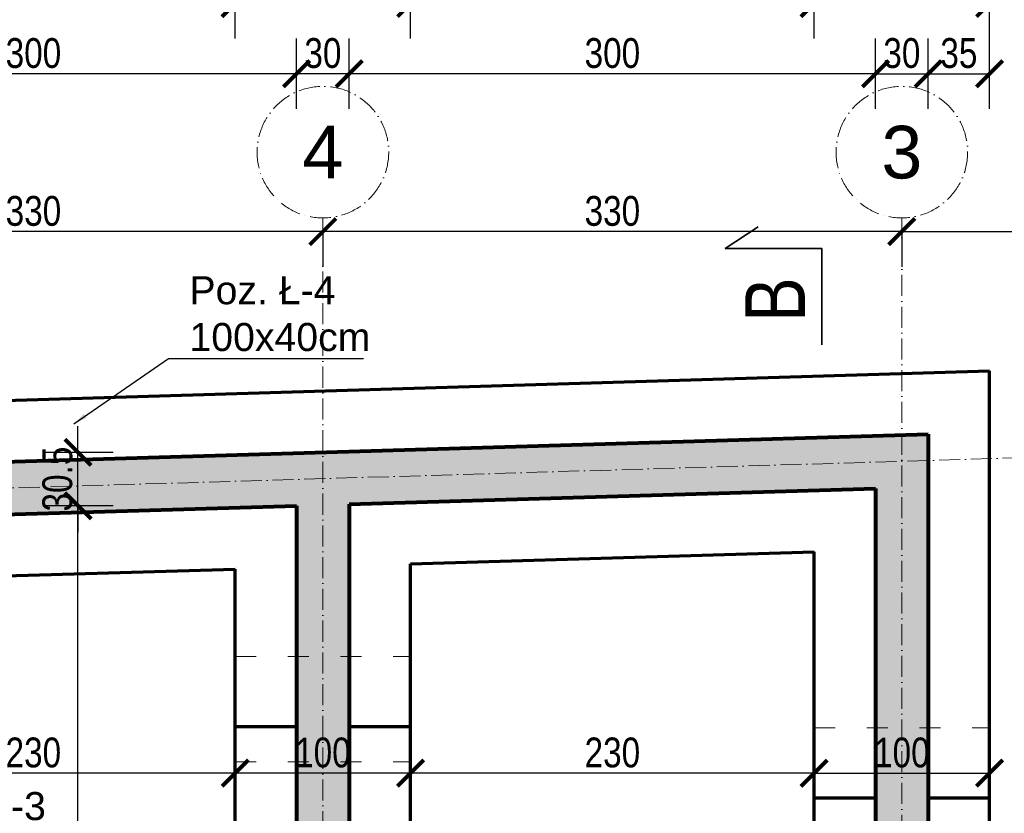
# Model space of a CAD drawing. Header units: inches. Extents: x 201967 to 338763, y -32705 to 30884.
# Tile 191 of 236: x 319461 to 320023, y 16731 to 17184. Entities that reach past the tile are written whole.
import ezdxf
from ezdxf.enums import TextEntityAlignment as Align

# ---------------------------------------------------------------- set-up
doc = ezdxf.new("R2010")
doc.units = ezdxf.units.IN
doc.header["$MEASUREMENT"] = 0
doc.linetypes.add('ACAD_ISO03W100', pattern=[30, 12, -18])
doc.linetypes.add('ACAD_ISO10W100', pattern=[18, 12, -3, 0, -3])
for name, color, linetype, lineweight in [('01 a KONSTRUKCJA żelbet', 94, 'Continuous', 80), ('01 c KONSTRUKCJA ławy', 45, 'Continuous', 70), ('01h3 KONSTRUKCJA pozycje słupy', 252, 'Continuous', 13), ('11 OSIE ściany', 2, 'ACAD_ISO10W100', 5), ('12 PRZERYWANE 1', 73, 'ACAD_ISO03W100', 9), ('20 KRESKOWANIE ścian', 63, 'Continuous', 5), ('90 WYMIAR', 155, 'Continuous', 9), ('91 PRZEKROJE', 7, 'Continuous', 35)]:
    doc.layers.add(name, color=color, linetype=linetype, lineweight=lineweight)
doc.styles.add('100 arial', font='arial.ttf', dxfattribs={"width": 0.8, "height": 17})
doc.styles.add('arialcce', font='arial.ttf')
doc.styles.add('OPIS', font='arial.ttf')
doc.styles.add('RomanS', font='romans.shx')
doc.dimstyles.new('100', dxfattribs={"dimscale": 10, "dimtxt": 17, "dimasz": 1.5, "dimexe": 2, "dimexo": 2, "dimgap": 0.3, "dimtad": 1, "dimdec": 1, "dimrnd": 0.5, "dimdsep": 46, "dimtxsty": '100 arial', "dimblk": 'ARCHTICK', "dimcen": 10, "dimclrd": 256, "dimclre": 256, "dimclrt": 256, "dimadec": 0, "dimazin": 0, "dimtfac": 1, "dimtdec": 1, "dimtix": 1, "dimtmove": 1, "dimatfit": 3, "dimfxl": 2, "dimfxlon": 1, "dimtolj": 1, "dimarcsym": 0})
doc.dimstyles.new('DIM100txt12', dxfattribs={"dimtxt": 12, "dimasz": 1.05, "dimexe": 0, "dimexo": 8, "dimgap": 4, "dimtad": 1, "dimdec": 7, "dimrnd": 0.5, "dimdsep": 46, "dimtxsty": 'RomanS', "dimblk1": 'DIM', "dimblk2": 'DIM', "dimsah": 1, "dimcen": 0.09, "dimse1": 1, "dimse2": 1, "dimclrt": 256, "dimadec": 1, "dimazin": 0, "dimtfac": 1, "dimtdec": 7, "dimtix": 1, "dimtofl": 0, "dimtmove": 2, "dimatfit": 3, "dimfxl": 1, "dimtolj": 1, "dimtzin": 0, "dimarcsym": 0})

# ---------------------------------------------------------------- blocks, each defined once
blk = doc.blocks.new('_ARCHTICK')
at = {"color": 0, "linetype": 'ByBlock', "const_width": 0.15}
blk.add_lwpolyline([(-0.5, -0.5), (0.5, 0.5)], dxfattribs=at)
blk = doc.blocks.new('*D1182')
at = {"layer": '90 WYMIAR', "lineweight": -2, "transparency": 16777216}
for p, q in [((319634.12, 17062.84), (319634.12, 17042.84)), ((319964.12, 17062.84), (319634.12, 17062.84)), ((319964.12, 17062.84), (319964.12, 17042.84))]:
    blk.add_line(p, q, dxfattribs=at)
at = {"layer": 'Defpoints', "color": 0, "transparency": 16777216}
for p in [(319634.12, 17070.65), (319964.12, 17070.65), (319634.12, 17062.84)]:
    blk.add_point(p, dxfattribs=at)
at = {"layer": '90 WYMIAR', "lineweight": -2, "transparency": 16777216, "xscale": 15, "yscale": 15, "zscale": 15, "rotation": 180}
blk.add_blockref('_ARCHTICK', (319634.12, 17062.84), dxfattribs=at)
at = {"layer": '90 WYMIAR', "lineweight": -2, "transparency": 16777216, "xscale": 15, "yscale": 15, "zscale": 15}
blk.add_blockref('_ARCHTICK', (319964.12, 17062.84), dxfattribs=at)
at = {"layer": '90 WYMIAR', "transparency": 16777216, "insert": (319799.12, 17074.53), "char_height": 17, "attachment_point": 5, "style": '100 arial'}
blk.add_mtext('\\A1;330', dxfattribs=at)
blk = doc.blocks.new('*D1183')
at = {"layer": '90 WYMIAR', "lineweight": -2, "transparency": 16777216}
for p, q in [((319304.12, 17062.84), (319304.12, 17042.84)), ((319634.12, 17062.84), (319304.12, 17062.84)), ((319634.12, 17062.84), (319634.12, 17042.84))]:
    blk.add_line(p, q, dxfattribs=at)
at = {"layer": 'Defpoints', "color": 0, "transparency": 16777216}
for p in [(319304.12, 17070.65), (319634.12, 17070.65), (319304.12, 17062.84)]:
    blk.add_point(p, dxfattribs=at)
at = {"layer": '90 WYMIAR', "lineweight": -2, "transparency": 16777216, "xscale": 15, "yscale": 15, "zscale": 15, "rotation": 180}
blk.add_blockref('_ARCHTICK', (319304.12, 17062.84), dxfattribs=at)
at = {"layer": '90 WYMIAR', "lineweight": -2, "transparency": 16777216, "xscale": 15, "yscale": 15, "zscale": 15}
blk.add_blockref('_ARCHTICK', (319634.12, 17062.84), dxfattribs=at)
at = {"layer": '90 WYMIAR', "transparency": 16777216, "insert": (319469.12, 17074.53), "char_height": 17, "attachment_point": 5, "style": '100 arial'}
blk.add_mtext('\\A1;330', dxfattribs=at)
blk = doc.blocks.new('1 osie 1 część BPPZ')
at = {"layer": '11 OSIE ściany'}
for p, q in [((-1337.4, -530), (-1337.4, 870)), ((-1007.4, -170), (-1007.4, 870)), ((-2017.4, 700.95), (-907.4, 734.24))]:
    blk.add_line(p, q, dxfattribs=at)
for centre in [(-1337.4, 907.5), (-1007.4, 907.5)]:
    blk.add_circle(centre, 37.5, dxfattribs=at)
at = {"layer": '11 OSIE ściany', "style": 'arialcce'}
for s, p in [('4', (-1337.4, 907.5)), ('3', (-1007.4, 907.5))]:
    blk.add_text(s, height=30, dxfattribs=at).set_placement(p, align=Align.MIDDLE_CENTER)
blk = doc.blocks.new('1 przekroje jagielońska')
at = {"layer": '91 PRZEKROJE'}
blk.add_lwpolyline([(-2172.08, 797.65), (-2172.08, 852.65), (-2227.08, 852.65), (-2208.24, 864.95)], dxfattribs=at)
at = {"layer": '91 PRZEKROJE', "color": 2, "insert": (-2215.64, 810.8), "char_height": 34, "attachment_point": 1, "rotation": 90, "style": '100 arial'}
blk.add_mtext_dynamic_manual_height_columns('B', width=64.0782, gutter_width=85, heights=[0], dxfattribs=at)
blk = doc.blocks.new('DIM')
for p, q in [((0, -13), (0, 13)), ((8, 0), (-8, 0))]:
    blk.add_line(p, q)
at = {"const_width": 1.714}
blk.add_lwpolyline([(5.714, 5.714), (-5.714, -5.714)], dxfattribs=at)
blk = doc.blocks.new('*D1232')
at = {"layer": '90 WYMIAR', "lineweight": -2, "transparency": 16777216}
for p, q in [((319634.12, 17062.84), (319634.12, 17042.84)), ((319964.12, 17062.84), (319634.12, 17062.84)), ((319964.12, 17062.84), (319964.12, 17042.84))]:
    blk.add_line(p, q, dxfattribs=at)
at = {"layer": 'Defpoints', "color": 0, "transparency": 16777216}
for p in [(319634.12, 17070.65), (319964.12, 17070.65), (319634.12, 17062.84)]:
    blk.add_point(p, dxfattribs=at)
at = {"layer": '90 WYMIAR', "lineweight": -2, "transparency": 16777216, "xscale": 15, "yscale": 15, "zscale": 15, "rotation": 180}
blk.add_blockref('_ARCHTICK', (319634.12, 17062.84), dxfattribs=at)
at = {"layer": '90 WYMIAR', "lineweight": -2, "transparency": 16777216, "xscale": 15, "yscale": 15, "zscale": 15}
blk.add_blockref('_ARCHTICK', (319964.12, 17062.84), dxfattribs=at)
at = {"layer": '90 WYMIAR', "transparency": 16777216, "insert": (319799.12, 17074.53), "char_height": 17, "attachment_point": 5, "style": '100 arial'}
blk.add_mtext('\\A1;330', dxfattribs=at)
blk = doc.blocks.new('*D1233')
at = {"layer": '90 WYMIAR', "lineweight": -2, "transparency": 16777216}
for p, q in [((319304.12, 17062.84), (319304.12, 17042.84)), ((319634.12, 17062.84), (319304.12, 17062.84)), ((319634.12, 17062.84), (319634.12, 17042.84))]:
    blk.add_line(p, q, dxfattribs=at)
at = {"layer": 'Defpoints', "color": 0, "transparency": 16777216}
for p in [(319304.12, 17070.65), (319634.12, 17070.65), (319304.12, 17062.84)]:
    blk.add_point(p, dxfattribs=at)
at = {"layer": '90 WYMIAR', "lineweight": -2, "transparency": 16777216, "xscale": 15, "yscale": 15, "zscale": 15, "rotation": 180}
blk.add_blockref('_ARCHTICK', (319304.12, 17062.84), dxfattribs=at)
at = {"layer": '90 WYMIAR', "lineweight": -2, "transparency": 16777216, "xscale": 15, "yscale": 15, "zscale": 15}
blk.add_blockref('_ARCHTICK', (319634.12, 17062.84), dxfattribs=at)
at = {"layer": '90 WYMIAR', "transparency": 16777216, "insert": (319469.12, 17074.53), "char_height": 17, "attachment_point": 5, "style": '100 arial'}
blk.add_mtext('\\A1;330', dxfattribs=at)
blk = doc.blocks.new('*D1231')
at = {"layer": '90 WYMIAR', "lineweight": -2, "transparency": 16777216}
for p, q in [((320971.52, 17042.84), (320971.52, 17082.84)), ((319964.12, 17062.84), (319964.12, 17042.84)), ((319964.12, 17062.84), (320971.52, 17062.84))]:
    blk.add_line(p, q, dxfattribs=at)
at = {"layer": 'Defpoints', "color": 0, "transparency": 16777216}
for p in [(319964.12, 17070.65), (320971.52, 17062.84), (320971.52, 16300.65)]:
    blk.add_point(p, dxfattribs=at)
at = {"layer": '90 WYMIAR', "lineweight": -2, "transparency": 16777216, "xscale": 15, "yscale": 15, "zscale": 15, "rotation": 180}
blk.add_blockref('_ARCHTICK', (319964.12, 17062.84), dxfattribs=at)
at = {"layer": '90 WYMIAR', "lineweight": -2, "transparency": 16777216, "xscale": 15, "yscale": 15, "zscale": 15}
blk.add_blockref('_ARCHTICK', (320971.52, 17062.84), dxfattribs=at)
at = {"layer": '90 WYMIAR', "transparency": 16777216, "insert": (320467.82, 17074.52), "char_height": 17, "attachment_point": 5, "style": '100 arial'}
blk.add_mtext('\\A1;1007.5', dxfattribs=at)
blk = doc.blocks.new('*D1242')
at = {"layer": '90 WYMIAR', "lineweight": -2, "transparency": 16777216}
for p, q in [((322365.52, 16931.89), (322405.52, 16931.89)), ((322385.52, 16430.65), (322385.52, 16931.89)), ((322365.52, 16430.65), (322405.52, 16430.65))]:
    blk.add_line(p, q, dxfattribs=at)
at = {"layer": 'Defpoints', "color": 0, "transparency": 16777216}
for p in [(319964.12, 16931.89), (322385.52, 16931.89), (320064.12, 16430.65)]:
    blk.add_point(p, dxfattribs=at)
at = {"layer": '90 WYMIAR', "lineweight": -2, "transparency": 16777216, "xscale": 15, "yscale": 15, "zscale": 15}
for p, rotation in [((322385.52, 16931.89), 90), ((322385.52, 16430.65), 270)]:
    blk.add_blockref('_ARCHTICK', p, dxfattribs=dict(at, rotation=rotation))
at = {"layer": '90 WYMIAR', "transparency": 16777216, "insert": (322373.84, 16681.27), "char_height": 17, "attachment_point": 5, "rotation": 90, "style": '100 arial'}
blk.add_mtext('\\A1;501', dxfattribs=at)
blk = doc.blocks.new('*D1310')
at = {"layer": '90 WYMIAR', "lineweight": -2, "transparency": 16777216}
for p, q in [((319914.12, 16774.12), (319914.12, 16734.12)), ((320014.12, 16774.12), (320014.12, 16734.12)), ((319914.12, 16754.12), (320014.12, 16754.12))]:
    blk.add_line(p, q, dxfattribs=at)
at = {"layer": 'Defpoints', "color": 0, "transparency": 16777216}
for p in [(319914.12, 16880.37), (320014.12, 16880.37), (320014.12, 16754.12)]:
    blk.add_point(p, dxfattribs=at)
at = {"layer": '90 WYMIAR', "lineweight": -2, "transparency": 16777216, "xscale": 15, "yscale": 15, "zscale": 15, "rotation": 180}
blk.add_blockref('_ARCHTICK', (319914.12, 16754.12), dxfattribs=at)
at = {"layer": '90 WYMIAR', "lineweight": -2, "transparency": 16777216, "xscale": 15, "yscale": 15, "zscale": 15}
blk.add_blockref('_ARCHTICK', (320014.12, 16754.12), dxfattribs=at)
at = {"layer": '90 WYMIAR', "transparency": 16777216, "insert": (319964.12, 16765.8), "char_height": 17, "attachment_point": 5, "style": '100 arial'}
blk.add_mtext('\\A1;100', dxfattribs=at)
blk = doc.blocks.new('*D1311')
at = {"layer": '90 WYMIAR', "lineweight": -2, "transparency": 16777216}
for p, q in [((319684.12, 16774.12), (319684.12, 16734.12)), ((319914.12, 16774.12), (319914.12, 16734.12)), ((319914.12, 16754.12), (319684.12, 16754.12))]:
    blk.add_line(p, q, dxfattribs=at)
at = {"layer": 'Defpoints', "color": 0, "transparency": 16777216}
for p in [(319914.12, 16880.37), (319684.12, 16873.47), (319684.12, 16754.12)]:
    blk.add_point(p, dxfattribs=at)
at = {"layer": '90 WYMIAR', "lineweight": -2, "transparency": 16777216, "xscale": 15, "yscale": 15, "zscale": 15, "rotation": 180}
blk.add_blockref('_ARCHTICK', (319684.12, 16754.12), dxfattribs=at)
at = {"layer": '90 WYMIAR', "lineweight": -2, "transparency": 16777216, "xscale": 15, "yscale": 15, "zscale": 15}
blk.add_blockref('_ARCHTICK', (319914.12, 16754.12), dxfattribs=at)
at = {"layer": '90 WYMIAR', "transparency": 16777216, "insert": (319799.12, 16765.8), "char_height": 17, "attachment_point": 5, "style": '100 arial'}
blk.add_mtext('\\A1;230', dxfattribs=at)
blk = doc.blocks.new('*D1312')
at = {"layer": '90 WYMIAR', "lineweight": -2, "transparency": 16777216}
for p, q in [((319584.12, 16774.12), (319584.12, 16734.12)), ((319684.12, 16774.12), (319684.12, 16734.12)), ((319684.12, 16754.12), (319584.12, 16754.12))]:
    blk.add_line(p, q, dxfattribs=at)
at = {"layer": 'Defpoints', "color": 0, "transparency": 16777216}
for p in [(319684.12, 16873.47), (319584.12, 16870.47), (319584.12, 16754.12)]:
    blk.add_point(p, dxfattribs=at)
at = {"layer": '90 WYMIAR', "lineweight": -2, "transparency": 16777216, "xscale": 15, "yscale": 15, "zscale": 15, "rotation": 180}
blk.add_blockref('_ARCHTICK', (319584.12, 16754.12), dxfattribs=at)
at = {"layer": '90 WYMIAR', "lineweight": -2, "transparency": 16777216, "xscale": 15, "yscale": 15, "zscale": 15}
blk.add_blockref('_ARCHTICK', (319684.12, 16754.12), dxfattribs=at)
at = {"layer": '90 WYMIAR', "transparency": 16777216, "insert": (319634.12, 16765.8), "char_height": 17, "attachment_point": 5, "style": '100 arial'}
blk.add_mtext('\\A1;100', dxfattribs=at)
blk = doc.blocks.new('*D1313')
at = {"layer": '90 WYMIAR', "lineweight": -2, "transparency": 16777216}
for p, q in [((319354.02, 16774.12), (319354.02, 16734.12)), ((319584.12, 16774.12), (319584.12, 16734.12)), ((319584.12, 16754.12), (319354.02, 16754.12))]:
    blk.add_line(p, q, dxfattribs=at)
at = {"layer": 'Defpoints', "color": 0, "transparency": 16777216}
for p in [(319584.12, 16870.47), (319354.02, 16863.57), (319354.02, 16754.12)]:
    blk.add_point(p, dxfattribs=at)
at = {"layer": '90 WYMIAR', "lineweight": -2, "transparency": 16777216, "xscale": 15, "yscale": 15, "zscale": 15, "rotation": 180}
blk.add_blockref('_ARCHTICK', (319354.02, 16754.12), dxfattribs=at)
at = {"layer": '90 WYMIAR', "lineweight": -2, "transparency": 16777216, "xscale": 15, "yscale": 15, "zscale": 15}
blk.add_blockref('_ARCHTICK', (319584.12, 16754.12), dxfattribs=at)
at = {"layer": '90 WYMIAR', "transparency": 16777216, "insert": (319469.07, 16765.8), "char_height": 17, "attachment_point": 5, "style": '100 arial'}
blk.add_mtext('\\A1;230', dxfattribs=at)
blk = doc.blocks.new('*D1413')
at = {"layer": '90 WYMIAR', "lineweight": -2, "transparency": 16777216}
for p, q in [((320471.75, 16983.41), (320511.75, 16983.41)), ((320491.75, 16983.41), (320491.75, 16880.37)), ((320471.75, 16880.37), (320511.75, 16880.37))]:
    blk.add_line(p, q, dxfattribs=at)
at = {"layer": 'Defpoints', "color": 0, "transparency": 16777216}
for p in [(320014.12, 16983.41), (319914.12, 16880.37), (320491.75, 16880.37)]:
    blk.add_point(p, dxfattribs=at)
at = {"layer": '90 WYMIAR', "lineweight": -2, "transparency": 16777216, "xscale": 15, "yscale": 15, "zscale": 15}
for p, rotation in [((320491.75, 16983.41), 90), ((320491.75, 16880.37), 270)]:
    blk.add_blockref('_ARCHTICK', p, dxfattribs=dict(at, rotation=rotation))
at = {"layer": '90 WYMIAR', "transparency": 16777216, "insert": (320480.06, 16931.89), "char_height": 17, "attachment_point": 5, "rotation": 90, "style": '100 arial'}
blk.add_mtext('\\A1;103', dxfattribs=at)
blk = doc.blocks.new('*D1414')
at = {"layer": '90 WYMIAR', "lineweight": -2, "transparency": 16777216}
for p, q in [((320471.75, 16880.37), (320511.75, 16880.37)), ((320491.75, 16880.37), (320491.75, 16360.05)), ((320471.75, 16360.05), (320511.75, 16360.05))]:
    blk.add_line(p, q, dxfattribs=at)
at = {"layer": 'Defpoints', "color": 0, "transparency": 16777216}
for p in [(319914.12, 16880.37), (319914.12, 16360.05), (320491.75, 16360.05)]:
    blk.add_point(p, dxfattribs=at)
at = {"layer": '90 WYMIAR', "lineweight": -2, "transparency": 16777216, "xscale": 15, "yscale": 15, "zscale": 15}
for p, rotation in [((320491.75, 16880.37), 90), ((320491.75, 16360.05), 270)]:
    blk.add_blockref('_ARCHTICK', p, dxfattribs=dict(at, rotation=rotation))
at = {"layer": '90 WYMIAR', "transparency": 16777216, "insert": (320480.07, 16620.21), "char_height": 17, "attachment_point": 5, "rotation": 90, "style": '100 arial'}
blk.add_mtext('\\A1;520.5', dxfattribs=at)
blk = doc.blocks.new('*D1422')
at = {"layer": '90 WYMIAR', "lineweight": -2, "transparency": 16777216}
for p, q in [((319354.02, 17172.84), (319354.02, 17212.84)), ((319584.12, 17172.84), (319584.12, 17212.84)), ((319354.02, 17192.84), (319584.12, 17192.84))]:
    blk.add_line(p, q, dxfattribs=at)
at = {"layer": 'Defpoints', "color": 0, "transparency": 16777216}
for p in [(319584.12, 17192.84), (319584.12, 16870.47), (319354.02, 16863.57)]:
    blk.add_point(p, dxfattribs=at)
at = {"layer": '90 WYMIAR', "lineweight": -2, "transparency": 16777216, "xscale": 15, "yscale": 15, "zscale": 15, "rotation": 180}
blk.add_blockref('_ARCHTICK', (319354.02, 17192.84), dxfattribs=at)
at = {"layer": '90 WYMIAR', "lineweight": -2, "transparency": 16777216, "xscale": 15, "yscale": 15, "zscale": 15}
blk.add_blockref('_ARCHTICK', (319584.12, 17192.84), dxfattribs=at)
at = {"layer": '90 WYMIAR', "transparency": 16777216, "insert": (319469.07, 17204.53), "char_height": 17, "attachment_point": 5, "style": '100 arial'}
blk.add_mtext('\\A1;230', dxfattribs=at)
blk = doc.blocks.new('*D1423')
at = {"layer": '90 WYMIAR', "lineweight": -2, "transparency": 16777216}
for p, q in [((319584.12, 17172.84), (319584.12, 17212.84)), ((319684.12, 17172.84), (319684.12, 17212.84)), ((319584.12, 17192.84), (319684.12, 17192.84))]:
    blk.add_line(p, q, dxfattribs=at)
at = {"layer": 'Defpoints', "color": 0, "transparency": 16777216}
for p in [(319684.12, 17192.84), (319684.12, 16873.47), (319584.12, 16870.47)]:
    blk.add_point(p, dxfattribs=at)
at = {"layer": '90 WYMIAR', "lineweight": -2, "transparency": 16777216, "xscale": 15, "yscale": 15, "zscale": 15, "rotation": 180}
blk.add_blockref('_ARCHTICK', (319584.12, 17192.84), dxfattribs=at)
at = {"layer": '90 WYMIAR', "lineweight": -2, "transparency": 16777216, "xscale": 15, "yscale": 15, "zscale": 15}
blk.add_blockref('_ARCHTICK', (319684.12, 17192.84), dxfattribs=at)
at = {"layer": '90 WYMIAR', "transparency": 16777216, "insert": (319634.12, 17204.52), "char_height": 17, "attachment_point": 5, "style": '100 arial'}
blk.add_mtext('\\A1;100', dxfattribs=at)
blk = doc.blocks.new('*D1424')
at = {"layer": '90 WYMIAR', "lineweight": -2, "transparency": 16777216}
for p, q in [((319684.12, 17172.84), (319684.12, 17212.84)), ((319914.12, 17172.84), (319914.12, 17212.84)), ((319684.12, 17192.84), (319914.12, 17192.84))]:
    blk.add_line(p, q, dxfattribs=at)
at = {"layer": 'Defpoints', "color": 0, "transparency": 16777216}
for p in [(319914.12, 17192.84), (319914.12, 16880.37), (319684.12, 16873.47)]:
    blk.add_point(p, dxfattribs=at)
at = {"layer": '90 WYMIAR', "lineweight": -2, "transparency": 16777216, "xscale": 15, "yscale": 15, "zscale": 15, "rotation": 180}
blk.add_blockref('_ARCHTICK', (319684.12, 17192.84), dxfattribs=at)
at = {"layer": '90 WYMIAR', "lineweight": -2, "transparency": 16777216, "xscale": 15, "yscale": 15, "zscale": 15}
blk.add_blockref('_ARCHTICK', (319914.12, 17192.84), dxfattribs=at)
at = {"layer": '90 WYMIAR', "transparency": 16777216, "insert": (319799.12, 17204.53), "char_height": 17, "attachment_point": 5, "style": '100 arial'}
blk.add_mtext('\\A1;230', dxfattribs=at)
blk = doc.blocks.new('*D1425')
at = {"layer": '90 WYMIAR', "lineweight": -2, "transparency": 16777216}
for p, q in [((319914.12, 17172.84), (319914.12, 17212.84)), ((320014.12, 17172.84), (320014.12, 17212.84)), ((319914.12, 17192.84), (320014.12, 17192.84))]:
    blk.add_line(p, q, dxfattribs=at)
at = {"layer": 'Defpoints', "color": 0, "transparency": 16777216}
for p in [(320014.12, 17192.84), (320014.12, 16983.41), (319914.12, 16880.37)]:
    blk.add_point(p, dxfattribs=at)
at = {"layer": '90 WYMIAR', "lineweight": -2, "transparency": 16777216, "xscale": 15, "yscale": 15, "zscale": 15, "rotation": 180}
blk.add_blockref('_ARCHTICK', (319914.12, 17192.84), dxfattribs=at)
at = {"layer": '90 WYMIAR', "lineweight": -2, "transparency": 16777216, "xscale": 15, "yscale": 15, "zscale": 15}
blk.add_blockref('_ARCHTICK', (320014.12, 17192.84), dxfattribs=at)
at = {"layer": '90 WYMIAR', "transparency": 16777216, "insert": (319964.12, 17204.52), "char_height": 17, "attachment_point": 5, "style": '100 arial'}
blk.add_mtext('\\A1;100', dxfattribs=at)
blk = doc.blocks.new('*D1428')
at = {"layer": '90 WYMIAR', "lineweight": -2, "transparency": 16777216}
for p, q in [((319949.12, 17132.84), (319949.12, 17172.84)), ((319979.12, 17132.84), (319979.12, 17172.84)), ((319949.12, 17152.84), (319979.12, 17152.84))]:
    blk.add_line(p, q, dxfattribs=at)
at = {"layer": 'Defpoints', "color": 0, "transparency": 16777216}
for p in [(319979.12, 17152.84), (319979.12, 16947.35), (319949.12, 16916.43)]:
    blk.add_point(p, dxfattribs=at)
at = {"layer": '90 WYMIAR', "lineweight": -2, "transparency": 16777216, "xscale": 15, "yscale": 15, "zscale": 15, "rotation": 180}
blk.add_blockref('_ARCHTICK', (319949.12, 17152.84), dxfattribs=at)
at = {"layer": '90 WYMIAR', "lineweight": -2, "transparency": 16777216, "xscale": 15, "yscale": 15, "zscale": 15}
blk.add_blockref('_ARCHTICK', (319979.12, 17152.84), dxfattribs=at)
at = {"layer": '90 WYMIAR', "transparency": 16777216, "insert": (319964.12, 17164.53), "char_height": 17, "attachment_point": 5, "style": '100 arial'}
blk.add_mtext('\\A1;30', dxfattribs=at)
blk = doc.blocks.new('*D1427')
at = {"layer": '90 WYMIAR', "lineweight": -2, "transparency": 16777216}
for p, q in [((319979.12, 17132.84), (319979.12, 17172.84)), ((320014.12, 17132.84), (320014.12, 17172.84)), ((319979.12, 17152.84), (320014.12, 17152.84))]:
    blk.add_line(p, q, dxfattribs=at)
at = {"layer": 'Defpoints', "color": 0, "transparency": 16777216}
for p in [(320014.12, 17152.84), (320014.12, 16983.41), (319979.12, 16947.35)]:
    blk.add_point(p, dxfattribs=at)
at = {"layer": '90 WYMIAR', "lineweight": -2, "transparency": 16777216, "xscale": 15, "yscale": 15, "zscale": 15, "rotation": 180}
blk.add_blockref('_ARCHTICK', (319979.12, 17152.84), dxfattribs=at)
at = {"layer": '90 WYMIAR', "lineweight": -2, "transparency": 16777216, "xscale": 15, "yscale": 15, "zscale": 15}
blk.add_blockref('_ARCHTICK', (320014.12, 17152.84), dxfattribs=at)
at = {"layer": '90 WYMIAR', "transparency": 16777216, "insert": (319996.62, 17164.53), "char_height": 17, "attachment_point": 5, "style": '100 arial'}
blk.add_mtext('\\A1;35', dxfattribs=at)
blk = doc.blocks.new('*D1429')
at = {"layer": '90 WYMIAR', "lineweight": -2, "transparency": 16777216}
for p, q in [((319649.12, 17132.84), (319649.12, 17172.84)), ((319949.12, 17132.84), (319949.12, 17172.84)), ((319949.12, 17152.84), (319649.12, 17152.84))]:
    blk.add_line(p, q, dxfattribs=at)
at = {"layer": 'Defpoints', "color": 0, "transparency": 16777216}
for p in [(319649.12, 17152.84), (319949.12, 16916.43), (319649.12, 16907.44)]:
    blk.add_point(p, dxfattribs=at)
at = {"layer": '90 WYMIAR', "lineweight": -2, "transparency": 16777216, "xscale": 15, "yscale": 15, "zscale": 15, "rotation": 180}
blk.add_blockref('_ARCHTICK', (319649.12, 17152.84), dxfattribs=at)
at = {"layer": '90 WYMIAR', "lineweight": -2, "transparency": 16777216, "xscale": 15, "yscale": 15, "zscale": 15}
blk.add_blockref('_ARCHTICK', (319949.12, 17152.84), dxfattribs=at)
at = {"layer": '90 WYMIAR', "transparency": 16777216, "insert": (319799.12, 17164.53), "char_height": 17, "attachment_point": 5, "style": '100 arial'}
blk.add_mtext('\\A1;300', dxfattribs=at)
blk = doc.blocks.new('*D1430')
at = {"layer": '90 WYMIAR', "lineweight": -2, "transparency": 16777216}
for p, q in [((319619.12, 17132.84), (319619.12, 17172.84)), ((319649.12, 17132.84), (319649.12, 17172.84)), ((319649.12, 17152.84), (319619.12, 17152.84))]:
    blk.add_line(p, q, dxfattribs=at)
at = {"layer": 'Defpoints', "color": 0, "transparency": 16777216}
for p in [(319619.12, 17152.84), (319619.12, 16906.54), (319649.12, 16907.44)]:
    blk.add_point(p, dxfattribs=at)
at = {"layer": '90 WYMIAR', "lineweight": -2, "transparency": 16777216, "xscale": 15, "yscale": 15, "zscale": 15, "rotation": 180}
blk.add_blockref('_ARCHTICK', (319619.12, 17152.84), dxfattribs=at)
at = {"layer": '90 WYMIAR', "lineweight": -2, "transparency": 16777216, "xscale": 15, "yscale": 15, "zscale": 15}
blk.add_blockref('_ARCHTICK', (319649.12, 17152.84), dxfattribs=at)
at = {"layer": '90 WYMIAR', "transparency": 16777216, "insert": (319634.12, 17164.53), "char_height": 17, "attachment_point": 5, "style": '100 arial'}
blk.add_mtext('\\A1;30', dxfattribs=at)
blk = doc.blocks.new('*D1431')
at = {"layer": '90 WYMIAR', "lineweight": -2, "transparency": 16777216}
for p, q in [((319319.12, 17132.84), (319319.12, 17172.84)), ((319619.12, 17132.84), (319619.12, 17172.84)), ((319619.12, 17152.84), (319319.12, 17152.84))]:
    blk.add_line(p, q, dxfattribs=at)
at = {"layer": 'Defpoints', "color": 0, "transparency": 16777216}
for p in [(319319.12, 17152.84), (319619.12, 16906.54), (319319.12, 16897.54)]:
    blk.add_point(p, dxfattribs=at)
at = {"layer": '90 WYMIAR', "lineweight": -2, "transparency": 16777216, "xscale": 15, "yscale": 15, "zscale": 15, "rotation": 180}
blk.add_blockref('_ARCHTICK', (319319.12, 17152.84), dxfattribs=at)
at = {"layer": '90 WYMIAR', "lineweight": -2, "transparency": 16777216, "xscale": 15, "yscale": 15, "zscale": 15}
blk.add_blockref('_ARCHTICK', (319619.12, 17152.84), dxfattribs=at)
at = {"layer": '90 WYMIAR', "transparency": 16777216, "insert": (319469.12, 17164.53), "char_height": 17, "attachment_point": 5, "style": '100 arial'}
blk.add_mtext('\\A1;300', dxfattribs=at)
blk = doc.blocks.new('*D1448')
at = {"layer": '90 WYMIAR', "lineweight": -2, "transparency": 16777216}
for p, q in [((319514.52, 16906.54), (319474.52, 16906.54)), ((319494.52, 16445.65), (319494.52, 16906.54)), ((319514.52, 16445.65), (319474.52, 16445.65))]:
    blk.add_line(p, q, dxfattribs=at)
at = {"layer": 'Defpoints', "color": 0, "transparency": 16777216}
for p in [(319494.52, 16906.54), (319619.12, 16906.54), (319549.12, 16445.65)]:
    blk.add_point(p, dxfattribs=at)
at = {"layer": '90 WYMIAR', "lineweight": -2, "transparency": 16777216, "xscale": 15, "yscale": 15, "zscale": 15}
for p, rotation in [((319494.52, 16906.54), 90), ((319494.52, 16445.65), 270)]:
    blk.add_blockref('_ARCHTICK', p, dxfattribs=dict(at, rotation=rotation))
at = {"layer": '90 WYMIAR', "transparency": 16777216, "insert": (319482.84, 16676.09), "char_height": 17, "attachment_point": 5, "rotation": 90, "style": '100 arial'}
blk.add_mtext('\\A1;461', dxfattribs=at)
blk = doc.blocks.new('*D1449')
at = {"layer": '90 WYMIAR', "lineweight": -2, "transparency": 16777216}
for p, q in [((319494.52, 16937), (319494.52, 16952)), ((319514.52, 16937), (319474.52, 16937)), ((319494.52, 16906.54), (319494.52, 16937)), ((319514.52, 16906.54), (319474.52, 16906.54)), ((319494.52, 16906.54), (319494.52, 16891.54))]:
    blk.add_line(p, q, dxfattribs=at)
at = {"layer": 'Defpoints', "color": 0, "transparency": 16777216}
for p in [(319494.52, 16937), (319634.12, 16937), (319619.12, 16906.54)]:
    blk.add_point(p, dxfattribs=at)
at = {"layer": '90 WYMIAR', "lineweight": -2, "transparency": 16777216, "xscale": 15, "yscale": 15, "zscale": 15}
for p, rotation in [((319494.52, 16937), 270), ((319494.52, 16906.54), 90)]:
    blk.add_blockref('_ARCHTICK', p, dxfattribs=dict(at, rotation=rotation))
at = {"layer": '90 WYMIAR', "transparency": 16777216, "insert": (319482.83, 16921.77), "char_height": 17, "attachment_point": 5, "rotation": 90, "style": '100 arial'}
blk.add_mtext('\\A1;30.5', dxfattribs=at)

msp = doc.modelspace()

# ---------------------------------------------------------------- hatches: boundary and pattern name
at = {"layer": '20 KRESKOWANIE ścian'}
h = msp.add_hatch(dxfattribs=at)
h.set_pattern_fill('ANSI33', color=256, scale=30)
h.paths.add_polyline_path([(319649.12, 16907.44), (319949.12, 16916.43), (319949.12, 16445.65), (319979.12, 16445.65), (319979.12, 16947.35), (319319.12, 16927.55), (319319.12, 16897.54), (319619.12, 16906.54), (319619.12, 16445.65), (319649.12, 16445.65)])

# ---------------------------------------------------------------- linework, layer by layer
at = {"layer": '01 a KONSTRUKCJA żelbet'}
for p, q in [((319062.55, 16919.85), (319979.12, 16947.35)), ((319979.12, 16947.35), (319979.12, 16245.69)), ((319649.12, 16907.44), (319949.12, 16916.43)), ((319949.12, 16916.43), (319949.12, 16275.69)), ((319069.12, 16890.04), (319619.12, 16906.54)), ((319619.12, 16906.54), (319619.12, 15965.65)), ((319649.12, 16907.44), (319649.12, 16275.69))]:
    msp.add_line(p, q, dxfattribs=at)
at = {"layer": '01 c KONSTRUKCJA ławy'}
for p, q in [((318994.12, 16952.82), (320014.12, 16983.41)), ((320014.12, 16260.05), (320014.12, 16983.41)), ((319684.12, 16873.47), (319914.12, 16880.37)), ((319914.12, 16360.05), (319914.12, 16880.37)), ((319684.12, 16340.65), (319684.12, 16873.47)), ((319354.02, 16863.57), (319584.12, 16870.47)), ((319584.12, 16480.65), (319584.12, 16870.47)), ((319584.12, 16780.65), (319619.12, 16780.65)), ((319649.12, 16780.65), (319684.12, 16780.65)), ((319914.12, 16740.05), (319949.12, 16740.05)), ((319979.12, 16740.05), (320014.12, 16740.05))]:
    msp.add_line(p, q, dxfattribs=at)
at = {"layer": '12 PRZERYWANE 1'}
for p, q in [((319584.12, 16820.65), (319684.12, 16820.65)), ((319914.12, 16780.05), (320014.12, 16780.05)), ((319584.12, 16760.65), (319684.12, 16760.65))]:
    msp.add_line(p, q, dxfattribs=at)

# ---------------------------------------------------------------- block references
at = {"layer": '11 OSIE ściany'}
msp.add_blockref('1 osie 1 część BPPZ', (320971.52, 16200.65), dxfattribs=at)
at = {"layer": '91 PRZEKROJE'}
msp.add_blockref('1 przekroje jagielońska', (322090.52, 16200.65), dxfattribs=at)

# ---------------------------------------------------------------- texts
at = {"layer": '01h3 KONSTRUKCJA pozycje słupy', "char_height": 16, "attachment_point": 4, "style": 'OPIS'}
for s, insert in [('Poz. Ł-4\\P100x40cm', (319558.06, 17015.98)), ('Poz. Ł-3\\P100x40cm', (319392.98, 16721.91))]:
    msp.add_mtext(s, dxfattribs=dict(at, insert=insert))

# ---------------------------------------------------------------- dimensions: what is measured, and where the dimension line sits
at = {"layer": '90 WYMIAR'}
for base, p1, p2, picture, middle in [((319584.12, 17192.84), (319354.02, 16863.57), (319584.12, 16870.47), '*D1422', (319469.07, 17204.53)), ((319684.12, 17192.84), (319584.12, 16870.47), (319684.12, 16873.47), '*D1423', (319634.12, 17204.52)), ((319914.12, 17192.84), (319684.12, 16873.47), (319914.12, 16880.37), '*D1424', (319799.12, 17204.53)), ((320014.12, 17192.84), (319914.12, 16880.37), (320014.12, 16983.41), '*D1425', (319964.12, 17204.52)), ((319319.12, 17152.84), (319619.12, 16906.54), (319319.12, 16897.54), '*D1431', (319469.12, 17164.53)), ((319619.12, 17152.84), (319649.12, 16907.44), (319619.12, 16906.54), '*D1430', (319634.12, 17164.53)), ((319649.12, 17152.84), (319949.12, 16916.43), (319649.12, 16907.44), '*D1429', (319799.12, 17164.53)), ((319979.12, 17152.84), (319949.12, 16916.43), (319979.12, 16947.35), '*D1428', (319964.12, 17164.53)), ((320014.12, 17152.84), (319979.12, 16947.35), (320014.12, 16983.41), '*D1427', (319996.62, 17164.53)), ((319304.12, 17062.84), (319634.12, 17070.65), (319304.12, 17070.65), '*D1183', (319469.12, 17074.53)), ((319304.12, 17062.84), (319634.12, 17070.65), (319304.12, 17070.65), '*D1233', (319469.12, 17074.53)), ((319634.12, 17062.84), (319964.12, 17070.65), (319634.12, 17070.65), '*D1182', (319799.12, 17074.53)), ((319634.12, 17062.84), (319964.12, 17070.65), (319634.12, 17070.65), '*D1232', (319799.12, 17074.53)), ((320971.52, 17062.84), (319964.12, 17070.65), (320971.52, 16300.65), '*D1231', (320467.82, 17074.52)), ((319684.12, 16754.12), (319914.12, 16880.37), (319684.12, 16873.47), '*D1311', (319799.12, 16765.8)), ((320014.12, 16754.12), (319914.12, 16880.37), (320014.12, 16880.37), '*D1310', (319964.12, 16765.8)), ((319584.12, 16754.12), (319684.12, 16873.47), (319584.12, 16870.47), '*D1312', (319634.12, 16765.8)), ((319354.02, 16754.12), (319584.12, 16870.47), (319354.02, 16863.57), '*D1313', (319469.07, 16765.8))]:
    dim = msp.add_linear_dim(base=base, p1=p1, p2=p2, dimstyle='100', dxfattribs=at)
    dim.commit()
    dim.dimension.update_dxf_attribs({"geometry": picture, "text_midpoint": middle})
for base, p1, p2, picture, middle in [((320491.75, 16880.37), (320014.12, 16983.41), (319914.12, 16880.37), '*D1413', (320480.06, 16931.89)), ((319494.52, 16937), (319619.12, 16906.54), (319634.12, 16937), '*D1449', (319482.83, 16921.77)), ((322385.52, 16931.89), (320064.12, 16430.65), (319964.12, 16931.89), '*D1242', (322373.84, 16681.27)), ((319494.52, 16906.54), (319549.12, 16445.65), (319619.12, 16906.54), '*D1448', (319482.84, 16676.09)), ((320491.75, 16360.05), (319914.12, 16880.37), (319914.12, 16360.05), '*D1414', (320480.07, 16620.21))]:
    dim = msp.add_linear_dim(base=base, p1=p1, p2=p2, angle=90, dimstyle='100', dxfattribs=at)
    dim.commit()
    dim.dimension.update_dxf_attribs({"geometry": picture, "text_midpoint": middle})

# ---------------------------------------------------------------- leaders
at = {"layer": '01h3 KONSTRUKCJA pozycje słupy', "annotation_type": 0, "has_hookline": 1, "hookline_direction": 0, "text_width": 99.25}
msp.add_leader([(319492.15, 16953.31), (319546.06, 16990.48), (319554.06, 16990.48)], dimstyle='DIM100txt12', override={"dimasz": 8, "dimgap": 4, "dimtad": 1}, dxfattribs=at)

doc.saveas('drawing.dxf')
